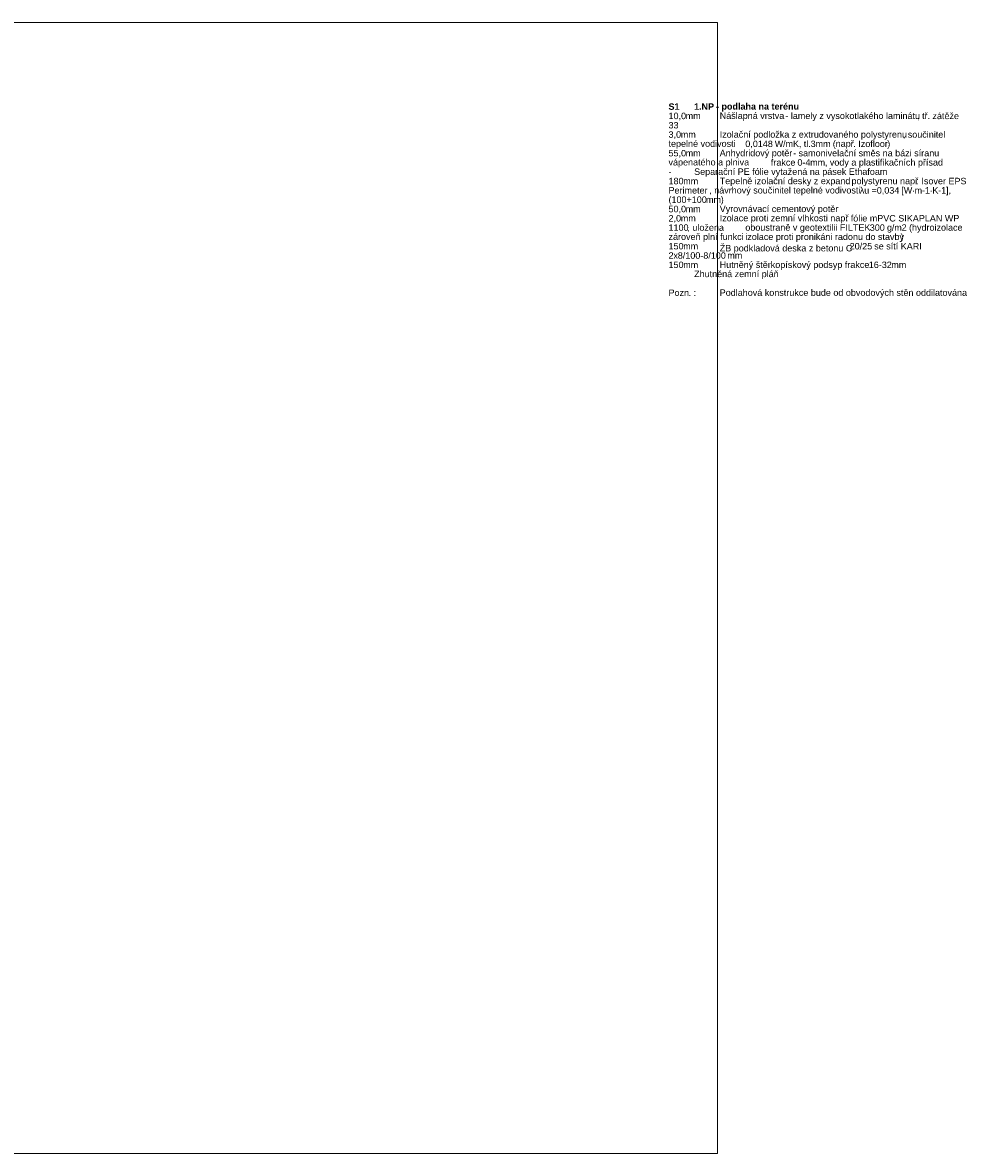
# Model space of a CAD drawing. Header units: millimetres. Extents: x 15381 to 191117, y -190522 to 367005.
# Tile 52 of 71: x 40656 to 64301, y 335802 to 363860. Entities that reach past the tile are written whole.
import ezdxf

# ---------------------------------------------------------------- set-up
doc = ezdxf.new("R2010")
doc.units = ezdxf.units.MM
doc.header["$MEASUREMENT"] = 0
doc.styles.add('GENEROVANÝ_STYL_1', font='txt')
doc.styles.add('GENEROVANÝ_STYL_2', font='txt')

msp = doc.modelspace()

# ---------------------------------------------------------------- linework, layer by layer
at = {"color": 30, "linetype": 'Continuous', "lineweight": 20, "true_color": 0xff6600, "flags": 128}
msp.add_lwpolyline([(17011.1, 363859.9), (57901.7, 363859.9), (57901.7, 335802.4), (17011.1, 335802.4)], close=True, dxfattribs=at)

# ---------------------------------------------------------------- texts
at = {"color": 7, "linetype": 'Continuous', "lineweight": 20, "char_height": 160, "attachment_point": 7}
for s, insert, style in [('\\A1;{\\pql;\\fArial|b1|i0|c238|p38;S}', (56685.8, 361693.9), 'GENEROVANÝ_STYL_2'), ('\\A1;{\\pql;\\fArial|b1|i0|c238|p38;1}', (56832.1, 361696.6), 'GENEROVANÝ_STYL_2'), ('\\A1;{\\pql;\\fArial|b1|i0|c238|p38;^I}', (56953.5, 361696.6), 'GENEROVANÝ_STYL_2'), ('\\A1;{\\pql;\\fArial|b1|i0|c238|p38;1}', (57320.8, 361696.6), 'GENEROVANÝ_STYL_2'), ('\\A1;{\\pql;\\fArial|b1|i0|c238|p38;.}', (57442.2, 361696.6), 'GENEROVANÝ_STYL_2'), ('\\A1;{\\pql;\\fArial|b1|i0|c238|p38;NP }', (57503.7, 361696.6), 'GENEROVANÝ_STYL_2'), ('\\A1;{\\pql;\\fArial|b1|i0|c238|p38;- }', (57865, 361696.6), 'GENEROVANÝ_STYL_2'), ('\\A1;{\\pql;\\fArial|b1|i0|c238|p38;podlaha na terénu}', (57999.6, 361653.3), 'GENEROVANÝ_STYL_2'), ('\\A1;{\\pql;\\fArial|b0|i0|c238|p38;33}', (56685.8, 361232), 'GENEROVANÝ_STYL_1'), ('\\A1;{\\pql;\\fArial|b0|i0|c238|p38;10,0}', (56685.8, 361434.6), 'GENEROVANÝ_STYL_1'), ('\\A1;{\\pql;\\fArial|b0|i0|c238|p38;mm}', (57111.5, 361465.7), 'GENEROVANÝ_STYL_1'), ('\\A1;{\\pql;\\fArial|b0|i0|c238|p38;^I}', (57477.2, 361465.7), 'GENEROVANÝ_STYL_1'), ('\\A1;{\\pql;\\fArial|b0|i0|c238|p38;Nášlapná vrstva }', (57955.8, 361422.1), 'GENEROVANÝ_STYL_1'), ('\\A1;{\\pql;\\fArial|b0|i0|c238|p38;- }', (59586.9, 361465.7), 'GENEROVANÝ_STYL_1'), ('\\A1;{\\pql;\\fArial|b0|i0|c238|p38;lamely z vysokotlakého laminátu}', (59721.5, 361419.6), 'GENEROVANÝ_STYL_1'), ('\\A1;{\\pql;\\fArial|b0|i0|c238|p38;, }', (62854.9, 361434.6), 'GENEROVANÝ_STYL_1'), ('\\A1;{\\pql;\\fArial|b0|i0|c238|p38;tř}', (62977.8, 361464.1), 'GENEROVANÝ_STYL_1'), ('\\A1;{\\pql;\\fArial|b0|i0|c238|p38;. }', (63112.4, 361465.7), 'GENEROVANÝ_STYL_1'), ('\\A1;{\\pql;\\fArial|b0|i0|c238|p38;zátěže}', (63235.3, 361463.1), 'GENEROVANÝ_STYL_1'), ('\\A1;{\\pql;\\fArial|b0|i0|c238|p38;3,0}', (56685.8, 360972.8), 'GENEROVANÝ_STYL_1'), ('\\A1;{\\pql;\\fArial|b0|i0|c238|p38;mm}', (56990.1, 361003.8), 'GENEROVANÝ_STYL_1'), ('\\A1;{\\pql;\\fArial|b0|i0|c238|p38;Izolační podložka z extrudovaného polystyrenu}', (57955.8, 360957.7), 'GENEROVANÝ_STYL_1'), ('\\A1;{\\pql;\\fArial|b0|i0|c238|p38;součinitel}', (62622.3, 361001.3), 'GENEROVANÝ_STYL_1'), ('\\A1;{\\pql;\\fArial|b0|i0|c238|p38;tepelné vodivosti }', (56685.8, 360729.3), 'GENEROVANÝ_STYL_1'), ('\\A1;{\\pql;\\fArial|b0|i0|c238|p38;^I}', (57355.8, 361003.8), 'GENEROVANÝ_STYL_1'), ('\\A1;{\\pql;\\fArial|b0|i0|c238|p38;0,0148}', (58590.8, 360741.8), 'GENEROVANÝ_STYL_1'), ('\\A1;{\\pql;\\fArial|b0|i0|c238|p38; W}', (59259.3, 360772.9), 'GENEROVANÝ_STYL_1'), ('\\A1;{\\pql;\\fArial|b0|i0|c238|p38;/}', (59528.5, 360770.2), 'GENEROVANÝ_STYL_1'), ('\\A1;{\\pql;\\fArial|b0|i0|c238|p38;mK}', (59589.9, 360772.9), 'GENEROVANÝ_STYL_1'), ('\\A1;{\\pql;\\fArial|b0|i0|c238|p38;tl}', (60042, 360771.3), 'GENEROVANÝ_STYL_1'), ('\\A1;{\\pql;\\fArial|b0|i0|c238|p38;3}', (60213.1, 360770.1), 'GENEROVANÝ_STYL_1'), ('\\A1;{\\pql;\\fArial|b0|i0|c238|p38;mm }', (60334.5, 360772.9), 'GENEROVANÝ_STYL_1'), ('\\A1;{\\pql;\\fArial|b0|i0|c238|p38;(}', (60761.7, 360726.7), 'GENEROVANÝ_STYL_1'), ('\\A1;{\\pql;\\fArial|b0|i0|c238|p38;např}', (60834.8, 360729.3), 'GENEROVANÝ_STYL_1'), ('\\A1;{\\pql;\\fArial|b0|i0|c238|p38;Izofloor}', (61395.1, 360770.4), 'GENEROVANÝ_STYL_1'), ('\\A1;{\\pql;\\fArial|b0|i0|c238|p38;)}', (62113.4, 360726.7), 'GENEROVANÝ_STYL_1'), ('\\A1;{\\pql;\\fArial|b0|i0|c238|p38;, }', (62499.4, 360972.8), 'GENEROVANÝ_STYL_1'), ('\\A1;{\\pql;\\fArial|b0|i0|c238|p38;55,0}', (56685.8, 360510.9), 'GENEROVANÝ_STYL_1'), ('\\A1;{\\pql;\\fArial|b0|i0|c238|p38;mm}', (57111.5, 360541.9), 'GENEROVANÝ_STYL_1'), ('\\A1;{\\pql;\\fArial|b0|i0|c238|p38;^I}', (57477.2, 360541.9), 'GENEROVANÝ_STYL_1'), ('\\A1;{\\pql;\\fArial|b0|i0|c238|p38;Anhydridový potěr }', (57955.8, 360495.9), 'GENEROVANÝ_STYL_1'), ('\\A1;{\\pql;\\fArial|b0|i0|c238|p38;^I}', (58376.9, 360772.9), 'GENEROVANÝ_STYL_1'), ('\\A1;{\\pql;\\fArial|b0|i0|c238|p38;- }', (59778.5, 360541.9), 'GENEROVANÝ_STYL_1'), ('\\A1;{\\pql;\\fArial|b0|i0|c238|p38;samonivelační směs na bázi síranu}', (59913.1, 360539.4), 'GENEROVANÝ_STYL_1'), ('\\A1;{\\pql;\\fArial|b0|i0|c238|p38;, }', (59919.1, 360741.8), 'GENEROVANÝ_STYL_1'), ('\\A1;{\\pql;\\fArial|b0|i0|c238|p38;.}', (60151.7, 360772.9), 'GENEROVANÝ_STYL_1'), ('\\A1;{\\pql;\\fArial|b0|i0|c238|p38;. }', (61272.2, 360772.9), 'GENEROVANÝ_STYL_1'), ('\\A1;{\\pql;\\fArial|b0|i0|c238|p38;vápenatého a plniva }', (56685.8, 360267.5), 'GENEROVANÝ_STYL_1'), ('\\A1;{\\pql;\\fArial|b0|i0|c238|p38;^I}', (58704.6, 360311), 'GENEROVANÝ_STYL_1'), ('\\A1;{\\pql;\\fArial|b0|i0|c238|p38;frakce }', (59225.8, 360308.5), 'GENEROVANÝ_STYL_1'), ('\\A1;{\\pql;\\fArial|b0|i0|c238|p38;0-4}', (59884.1, 360308.4), 'GENEROVANÝ_STYL_1'), ('\\A1;{\\pql;\\fArial|b0|i0|c238|p38;mm}', (60200.1, 360311), 'GENEROVANÝ_STYL_1'), ('\\A1;{\\pql;\\fArial|b0|i0|c238|p38;, }', (60565.8, 360280), 'GENEROVANÝ_STYL_1'), ('\\A1;{\\pql;\\fArial|b0|i0|c238|p38;vody a plastifikačních přísad}', (60688.7, 360264.9), 'GENEROVANÝ_STYL_1'), ('\\A1;{\\pql;\\fArial|b0|i0|c238|p38;-}', (56685.8, 360080.1), 'GENEROVANÝ_STYL_1'), ('\\A1;{\\pql;\\fArial|b0|i0|c238|p38;180}', (56685.8, 359846.5), 'GENEROVANÝ_STYL_1'), ('\\A1;{\\pql;\\fArial|b0|i0|c238|p38;^I}', (56759, 360080.1), 'GENEROVANÝ_STYL_1'), ('\\A1;{\\pql;\\fArial|b0|i0|c238|p38;Separační PE fólie vytažená na pásek Ethafoam}', (57320.8, 360034), 'GENEROVANÝ_STYL_1'), ('\\A1;{\\pql;\\fArial|b0|i0|c238|p38;Tepelně izolační desky z expand}', (57955.8, 359803.1), 'GENEROVANÝ_STYL_1'), ('\\A1;{\\pql;\\fArial|b0|i0|c238|p38;polystyrenu např}', (61226.8, 359803.1), 'GENEROVANÝ_STYL_1'), ('\\A1;{\\pql;\\fArial|b0|i0|c238|p38;Isover EPS}', (62961.7, 359846.5), 'GENEROVANÝ_STYL_1'), ('\\A1;{\\pql;\\fArial|b0|i0|c238|p38;Perimeter }', (56685.8, 359615.7), 'GENEROVANÝ_STYL_1'), ('\\A1;{\\pql;\\fArial|b0|i0|c238|p38;mm}', (57050.1, 359849.2), 'GENEROVANÝ_STYL_1'), ('\\A1;{\\pql;\\fArial|b0|i0|c238|p38;^I}', (57415.8, 359849.2), 'GENEROVANÝ_STYL_1'), ('\\A1;{\\pql;\\fArial|b0|i0|c238|p38;návrhový součinitel tepelné vodivosti }', (57819.5, 359572.1), 'GENEROVANÝ_STYL_1'), ('\\A1;{\\pql;\\fArial|b0|i0|c238|p38;. }', (61103.9, 359849.2), 'GENEROVANÝ_STYL_1'), ('\\A1;{\\pql;\\fArial|b0|i0|c238|p38;λ}', (61432.8, 359618.2), 'GENEROVANÝ_STYL_1'), ('\\A1;{\\pql;\\fArial|b0|i0|c238|p38;u }', (61542.5, 359615.7), 'GENEROVANÝ_STYL_1'), ('\\A1;{\\pql;\\fArial|b0|i0|c238|p38;=}', (61725.4, 359618.2), 'GENEROVANÝ_STYL_1'), ('\\A1;{\\pql;\\fArial|b0|i0|c238|p38;0,034}', (61854.1, 359587.2), 'GENEROVANÝ_STYL_1'), ('\\A1;{\\pql;\\fArial|b0|i0|c238|p38; [}', (62401.2, 359574.7), 'GENEROVANÝ_STYL_1'), ('\\A1;{\\pql;\\fArial|b0|i0|c238|p38;W}', (62524.1, 359618.2), 'GENEROVANÝ_STYL_1'), ('\\A1;{\\pql;\\fArial|b0|i0|c238|p38;∙}', (62731.8, 359618.2), 'GENEROVANÝ_STYL_1'), ('\\A1;{\\pql;\\fArial|b0|i0|c238|p38;m}', (62793.2, 359618.2), 'GENEROVANÝ_STYL_1'), ('\\A1;{\\pql;\\fArial|b0|i0|c238|p38;. }', (62838.8, 359849.2), 'GENEROVANÝ_STYL_1'), ('\\A1;{\\pql;\\fArial|b0|i0|c238|p38;1}', (63049.2, 359618.2), 'GENEROVANÝ_STYL_1'), ('\\A1;{\\pql;\\fArial|b0|i0|c238|p38;∙}', (63170.7, 359618.2), 'GENEROVANÝ_STYL_1'), ('\\A1;{\\pql;\\fArial|b0|i0|c238|p38;K}', (63232.1, 359618.2), 'GENEROVANÝ_STYL_1'), ('\\A1;{\\pql;\\fArial|b0|i0|c238|p38;1}', (63451.5, 359618.2), 'GENEROVANÝ_STYL_1'), ('\\A1;{\\pql;\\fArial|b0|i0|c238|p38;]}', (63572.9, 359574.7), 'GENEROVANÝ_STYL_1'), ('\\A1;{\\pql;\\fArial|b0|i0|c238|p38;(}', (56685.8, 359341.1), 'GENEROVANÝ_STYL_1'), ('\\A1;{\\pql;\\fArial|b0|i0|c238|p38;100+100}', (56759, 359384.7), 'GENEROVANÝ_STYL_1'), ('\\A1;{\\pql;\\fArial|b0|i0|c238|p38;mm}', (57616.2, 359387.3), 'GENEROVANÝ_STYL_1'), ('\\A1;{\\pql;\\fArial|b0|i0|c238|p38;, }', (57696.6, 359587.2), 'GENEROVANÝ_STYL_1'), ('\\A1;{\\pql;\\fArial|b0|i0|c238|p38;)}', (57981.9, 359341.1), 'GENEROVANÝ_STYL_1'), ('\\A1;{\\pql;\\fArial|b0|i0|c238|p38;-}', (62976.1, 359618.2), 'GENEROVANÝ_STYL_1'), ('\\A1;{\\pql;\\fArial|b0|i0|c238|p38;-}', (63378.4, 359618.2), 'GENEROVANÝ_STYL_1'), ('\\A1;{\\pql;\\fArial|b0|i0|c238|p38;,}', (63634.4, 359587.2), 'GENEROVANÝ_STYL_1'), ('\\A1;{\\pql;\\fArial|b0|i0|c238|p38;50,0}', (56685.8, 359125.3), 'GENEROVANÝ_STYL_1'), ('\\A1;{\\pql;\\fArial|b0|i0|c238|p38;mm}', (57111.5, 359156.4), 'GENEROVANÝ_STYL_1'), ('\\A1;{\\pql;\\fArial|b0|i0|c238|p38;^I}', (57477.2, 359156.4), 'GENEROVANÝ_STYL_1'), ('\\A1;{\\pql;\\fArial|b0|i0|c238|p38;Vyrovnávací cementový potěr}', (57955.8, 359110.3), 'GENEROVANÝ_STYL_1'), ('\\A1;{\\pql;\\fArial|b0|i0|c238|p38;2,0}', (56685.8, 358894.4), 'GENEROVANÝ_STYL_1'), ('\\A1;{\\pql;\\fArial|b0|i0|c238|p38;mm}', (56990.1, 358925.4), 'GENEROVANÝ_STYL_1'), ('\\A1;{\\pql;\\fArial|b0|i0|c238|p38;uložena }', (57278.3, 358692), 'GENEROVANÝ_STYL_1'), ('\\A1;{\\pql;\\fArial|b0|i0|c238|p38;^I}', (57355.8, 358925.4), 'GENEROVANÝ_STYL_1'), ('\\A1;{\\pql;\\fArial|b0|i0|c238|p38;Izolace proti zemní vlhkosti např}', (57955.8, 358881.9), 'GENEROVANÝ_STYL_1'), ('\\A1;{\\pql;\\fArial|b0|i0|c238|p38;. }', (61084.9, 358925.4), 'GENEROVANÝ_STYL_1'), ('\\A1;{\\pql;\\fArial|b0|i0|c238|p38;fólie mPVC SIKAPLAN WP}', (61207.7, 358922.8), 'GENEROVANÝ_STYL_1'), ('\\A1;{\\pql;\\fArial|b0|i0|c238|p38;/}', (62227.5, 358691.9), 'GENEROVANÝ_STYL_1'), ('\\A1;{\\pql;\\fArial|b0|i0|c238|p38;2}', (62471.8, 358694.5), 'GENEROVANÝ_STYL_1'), ('\\A1;{\\pql;\\fArial|b0|i0|c238|p38;zároveň plní funkci }', (56685.8, 358420), 'GENEROVANÝ_STYL_1'), ('\\A1;{\\pql;\\fArial|b0|i0|c238|p38;1100}', (56685.8, 358691.9), 'GENEROVANÝ_STYL_1'), ('\\A1;{\\pql;\\fArial|b0|i0|c238|p38;, }', (57155.4, 358663.5), 'GENEROVANÝ_STYL_1'), ('\\A1;{\\pql;\\fArial|b0|i0|c238|p38;^I}', (58104.8, 358694.5), 'GENEROVANÝ_STYL_1'), ('\\A1;{\\pql;\\fArial|b0|i0|c238|p38;oboustraně v geotextilii FILTEK }', (58590.8, 358648.4), 'GENEROVANÝ_STYL_1'), ('\\A1;{\\pql;\\fArial|b0|i0|c238|p38;izolace proti pronikáni radonu do stavby}', (58590.8, 358417.5), 'GENEROVANÝ_STYL_1'), ('\\A1;{\\pql;\\fArial|b0|i0|c238|p38;300}', (61680.4, 358691.8), 'GENEROVANÝ_STYL_1'), ('\\A1;{\\pql;\\fArial|b0|i0|c238|p38; g}', (62044.6, 358648.4), 'GENEROVANÝ_STYL_1'), ('\\A1;{\\pql;\\fArial|b0|i0|c238|p38;m}', (62288.9, 358694.5), 'GENEROVANÝ_STYL_1'), ('\\A1;{\\pql;\\fArial|b0|i0|c238|p38;)}', (62444, 358417.4), 'GENEROVANÝ_STYL_1'), ('\\A1;{\\pql;\\fArial|b0|i0|c238|p38; (}', (62593.2, 358648.3), 'GENEROVANÝ_STYL_1'), ('\\A1;{\\pql;\\fArial|b0|i0|c238|p38;hydroizolace}', (62727.8, 358648.4), 'GENEROVANÝ_STYL_1'), ('\\A1;{\\pql;\\fArial|b0|i0|c238|p38;150}', (56685.8, 358230), 'GENEROVANÝ_STYL_1'), ('\\A1;{\\pql;\\fArial|b0|i0|c238|p38;mm}', (57050.1, 358232.6), 'GENEROVANÝ_STYL_1'), ('\\A1;{\\pql;\\fArial|b0|i0|c238|p38;ŽB podkladová deska z betonu C}', (57955.8, 358134.2), 'GENEROVANÝ_STYL_1'), ('\\A1;{\\pql;\\fArial|b0|i0|c238|p38;^I}', (58572.9, 358463.6), 'GENEROVANÝ_STYL_1'), ('\\A1;{\\pql;\\fArial|b0|i0|c238|p38;20/25}', (61181.4, 358230), 'GENEROVANÝ_STYL_1'), ('\\A1;{\\pql;\\fArial|b0|i0|c238|p38; se sítí KARI}', (61728.5, 358230.1), 'GENEROVANÝ_STYL_1'), ('\\A1;{\\pql;\\fArial|b0|i0|c238|p38;2}', (56685.8, 358001.7), 'GENEROVANÝ_STYL_1'), ('\\A1;{\\pql;\\fArial|b0|i0|c238|p38;x}', (56807.2, 358001.7), 'GENEROVANÝ_STYL_1'), ('\\A1;{\\pql;\\fArial|b0|i0|c238|p38;8/100-8/100}', (56915.5, 357999.1), 'GENEROVANÝ_STYL_1'), ('\\A1;{\\pql;\\fArial|b0|i0|c238|p38;^I}', (57415.8, 358232.6), 'GENEROVANÝ_STYL_1'), ('\\A1;{\\pql;\\fArial|b0|i0|c238|p38; mm}', (58082.8, 358001.7), 'GENEROVANÝ_STYL_1'), ('\\A1;{\\pql;\\fArial|b0|i0|c238|p38;150}', (56685.8, 357768.1), 'GENEROVANÝ_STYL_1'), ('\\A1;{\\pql;\\fArial|b0|i0|c238|p38;mm}', (57050.1, 357770.8), 'GENEROVANÝ_STYL_1'), ('\\A1;{\\pql;\\fArial|b0|i0|c238|p38;^I}', (57415.8, 357770.8), 'GENEROVANÝ_STYL_1'), ('\\A1;{\\pql;\\fArial|b0|i0|c238|p38;Hutněný štěrkopískový podsyp frakce }', (57955.8, 357724.7), 'GENEROVANÝ_STYL_1'), ('\\A1;{\\pql;\\fArial|b0|i0|c238|p38;16-32}', (61655.4, 357768), 'GENEROVANÝ_STYL_1'), ('\\A1;{\\pql;\\fArial|b0|i0|c238|p38;mm}', (62214.2, 357770.8), 'GENEROVANÝ_STYL_1'), ('\\A1;{\\pql;\\fArial|b0|i0|c238|p38;^I}', (56685.8, 357539.9), 'GENEROVANÝ_STYL_1'), ('\\A1;{\\pql;\\fArial|b0|i0|c238|p38;Zhutněná zemní pláň}', (57320.8, 357496.3), 'GENEROVANÝ_STYL_1'), ('\\A1;{\\pql;\\fArial|b0|i0|c238|p38;Pozn}', (56685.8, 357075.5), 'GENEROVANÝ_STYL_1'), ('\\A1;{\\pql;\\fArial|b0|i0|c238|p38;. : }', (57184.6, 357078), 'GENEROVANÝ_STYL_1'), ('\\A1;{\\pql;\\fArial|b0|i0|c238|p38;Podlahová konstrukce bude od obvodových stěn oddilatována}', (57955.8, 357031.9), 'GENEROVANÝ_STYL_1'), ('\\A1;{\\pql;\\fArial|b0|i0|c238|p38;^I}', (57430.4, 357078), 'GENEROVANÝ_STYL_1')]:
    msp.add_mtext(s, dxfattribs=dict(at, insert=insert, style=style))

doc.saveas('drawing.dxf')
